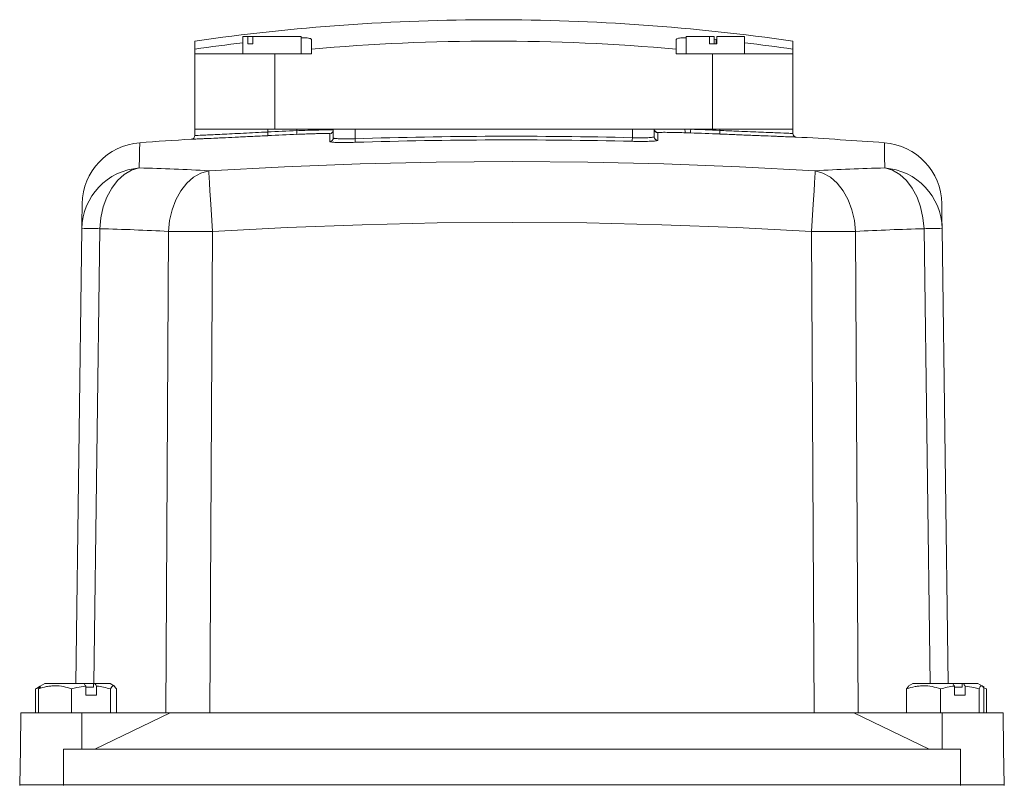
# Model space of a CAD drawing. Header units: millimetres. Extents: x 104 to 691, y -53 to 667.
# Tile 18 of 29: x 155 to 290, y 562 to 667. Entities that reach past the tile are written whole.
import ezdxf

# ---------------------------------------------------------------- set-up
doc = ezdxf.new("R2010")
doc.units = ezdxf.units.MM

msp = doc.modelspace()

# ---------------------------------------------------------------- linework, layer by layer
at = {"color": 7, "linetype": 'Continuous', "lineweight": 15}
for p, q in [((178.96, 663.12), (178.96, 664.22)), ((185.54, 664.85), (185.54, 662.45)), ((186.24, 664.85), (185.54, 664.85)), ((186.24, 663.85), (186.24, 664.85)), ((186.24, 664.85), (186.9, 664.85)), ((193.54, 664.85), (186.9, 664.85)), ((186.9, 664.85), (186.9, 663.85)), ((193.54, 662.45), (193.54, 664.85)), ((194.95, 664.43), (194.95, 663.12)), ((244.95, 663.12), (244.95, 664.43)), ((246.35, 664.85), (246.35, 662.45)), ((249.52, 664.85), (246.35, 664.85)), ((249.52, 663.85), (249.52, 664.85)), ((249.52, 664.85), (250.19, 664.85)), ((250.19, 664.85), (250.19, 663.85)), ((250.19, 664.46), (250.45, 664.43)), ((250.52, 664.85), (250.52, 663.85)), ((254.35, 664.85), (250.52, 664.85)), ((254.35, 662.45), (254.35, 664.85)), ((260.94, 664.22), (260.94, 663.12)), ((178.96, 662.45), (178.96, 663.12)), ((186.9, 663.85), (186.24, 663.85)), ((194.95, 663.12), (194.95, 662.45)), ((244.95, 662.45), (244.95, 663.12)), ((250.52, 663.85), (249.52, 663.85)), ((260.94, 663.12), (260.94, 662.45)), ((178.96, 662.45), (178.96, 652.15)), ((189.95, 662.45), (178.96, 662.45)), ((189.95, 662.45), (189.95, 652.15)), ((194.95, 662.45), (189.95, 662.45)), ((249.95, 662.45), (244.95, 662.45)), ((249.95, 662.45), (249.95, 652.15)), ((260.94, 662.45), (249.95, 662.45)), ((260.94, 662.45), (260.94, 652.15)), ((178.95, 651.26), (178.95, 652.15)), ((178.95, 652.15), (188.95, 652.15)), ((188.95, 651.75), (188.95, 652.15)), ((188.95, 652.15), (192.95, 652.15)), ((192.95, 651.93), (192.95, 652.15)), ((192.95, 652.15), (197.95, 652.15)), ((197.95, 652.15), (200.95, 652.15)), ((197.95, 650.94), (197.95, 652.15)), ((200.95, 650.84), (200.95, 652.15)), ((200.95, 652.15), (238.95, 652.15)), ((238.95, 652.15), (241.95, 652.15)), ((238.95, 650.97), (238.95, 652.15)), ((241.95, 651.1), (241.95, 652.15)), ((241.95, 652.15), (246.18, 652.15)), ((246.18, 652.15), (246.95, 652.13)), ((246.18, 652.15), (246.95, 652.15)), ((246.95, 652.13), (246.95, 652.15)), ((246.95, 652.15), (250.95, 652.15)), ((250.95, 651.97), (250.95, 652.15)), ((250.95, 652.15), (260.95, 652.15)), ((260.95, 651.56), (260.95, 652.15)), ((197.47, 650.44), (197.47, 651.52)), ((242.43, 651.65), (242.43, 650.6)), ((246.93, 651.63), (246.24, 651.65)), ((162.64, 576.15), (163.47, 638.5)), ((174.99, 572.15), (175.36, 638.12)), ((181.37, 638.12), (181, 572.15)), ((263.89, 572.15), (263.53, 638.12)), ((269.54, 638.12), (269.9, 572.15)), ((281.42, 638.5), (282.26, 576.15)), ((157.44, 575.52), (157.1, 575.4)), ((157.1, 575.4), (157.1, 572.15)), ((157.77, 575.79), (157.25, 575.49)), ((157.51, 575.4), (157.82, 575.71)), ((157.51, 575.4), (157.51, 572.15)), ((158.39, 576.15), (157.77, 575.79)), ((163.78, 576.15), (158.39, 576.15)), ((162.07, 575.4), (162.07, 572.15)), ((165.13, 576.15), (163.78, 576.15)), ((164, 574.55), (164, 575.81)), ((165.08, 575.65), (164, 575.65)), ((165.08, 575.65), (165.08, 576.15)), ((165.26, 576.15), (165.08, 576.15)), ((167.34, 576.15), (165.26, 576.15)), ((165.49, 575.81), (165.49, 574.55)), ((167.95, 575.79), (167.34, 576.15)), ((167.42, 575.4), (167.42, 572.15)), ((168.21, 575.4), (168.21, 572.15)), ((276.56, 575.4), (276.83, 575.73)), ((276.56, 575.4), (276.56, 572.15)), ((277.39, 576.15), (276.79, 575.8)), ((282.87, 576.15), (277.39, 576.15)), ((281.19, 575.4), (281.19, 572.15)), ((284.15, 576.15), (282.87, 576.15)), ((283.11, 574.55), (283.11, 575.81)), ((284.15, 575.65), (283.11, 575.65)), ((284.15, 575.65), (284.15, 576.15)), ((284.34, 576.15), (284.15, 576.15)), ((286.34, 576.15), (284.34, 576.15)), ((284.58, 575.81), (284.58, 574.55)), ((286.94, 575.8), (286.34, 576.15)), ((286.49, 575.4), (286.49, 572.15)), ((287.17, 575.67), (286.94, 575.8)), ((287.51, 575.4), (287.12, 575.58)), ((287.16, 575.4), (287.16, 572.15)), ((287.51, 575.4), (287.51, 572.15)), ((165.49, 574.55), (164, 574.55)), ((284.58, 574.55), (283.11, 574.55)), ((155.12, 572.15), (155.04, 567.15)), ((163.45, 572.15), (155.12, 572.15)), ((163.45, 572.15), (163.48, 567.15)), ((175.59, 572.15), (163.45, 572.15)), ((165.26, 567.15), (175.59, 572.15)), ((269.31, 572.15), (175.59, 572.15)), ((269.31, 572.15), (279.64, 567.15)), ((281.45, 572.15), (269.31, 572.15)), ((281.45, 572.15), (281.41, 567.15)), ((289.77, 572.15), (281.45, 572.15)), ((289.86, 567.15), (289.77, 572.15)), ((155.04, 567.15), (154.95, 562.25)), ((160.95, 567.15), (160.95, 562.25)), ((283.95, 567.15), (160.95, 567.15)), ((283.95, 567.15), (283.95, 562.25)), ((289.86, 567.15), (289.95, 562.25)), ((154.95, 562.25), (154.95, 562.15)), ((160.95, 562.25), (154.95, 562.25)), ((160.95, 562.25), (160.95, 562.15)), ((283.95, 562.25), (160.95, 562.25)), ((283.95, 562.25), (283.95, 562.15)), ((289.95, 562.25), (283.95, 562.25)), ((289.95, 562.25), (289.95, 562.15))]:
    msp.add_line(p, q, dxfattribs=at)
at = {"color": 8, "linetype": 'Continuous', "lineweight": 15}
for p, q in [((250.45, 663.85), (250.45, 664.43)), ((178.48, 650.77), (178.48, 650.77)), ((261.42, 651.06), (261.42, 651.06)), ((165.96, 638.5), (165.13, 576.15)), ((279.77, 576.15), (278.94, 638.5))]:
    msp.add_line(p, q, dxfattribs=at)
at = {"color": 7, "linetype": 'Continuous', "lineweight": 15, "flags": 128}
for points in [[(246.95, 652.13), (246.95, 652.03), (246.94, 651.94), (246.94, 651.85), (246.94, 651.78), (246.93, 651.71), (246.93, 651.67), (246.93, 651.64), (246.93, 651.63)], [(188.97, 651.25), (188.97, 651.26), (188.97, 651.29), (188.97, 651.34), (188.97, 651.4), (188.96, 651.48), (188.96, 651.56), (188.95, 651.66), (188.95, 651.75)], [(192.97, 651.43), (192.97, 651.44), (192.97, 651.47), (192.97, 651.52), (192.96, 651.58), (192.96, 651.66), (192.96, 651.74), (192.95, 651.84), (192.95, 651.93)], [(200.95, 650.84), (200.95, 650.74), (200.95, 650.65), (200.96, 650.57), (200.96, 650.5), (200.96, 650.43), (200.96, 650.39), (200.96, 650.35), (200.96, 650.34)], [(238.95, 650.97), (238.95, 650.88), (238.94, 650.79), (238.94, 650.71), (238.94, 650.63), (238.94, 650.57), (238.94, 650.52), (238.94, 650.49), (238.94, 650.48)], [(250.95, 651.97), (250.95, 651.88), (250.94, 651.78), (250.94, 651.7), (250.93, 651.62), (250.93, 651.56), (250.93, 651.51), (250.93, 651.49), (250.93, 651.47)], [(171.35, 646.82), (170.3, 646.5), (169.29, 645.92), (168.37, 645.1), (167.57, 644.06), (166.91, 642.84), (166.41, 641.48), (166.09, 640.01), (165.96, 638.5)], [(180.87, 646.44), (191.25, 646.98), (201.65, 647.37), (212.05, 647.61), (222.45, 647.69), (232.85, 647.61), (243.25, 647.37), (253.64, 646.98), (264.03, 646.44)], [(278.94, 638.5), (278.8, 640.01), (278.48, 641.48), (277.99, 642.84), (277.33, 644.06), (276.52, 645.1), (275.61, 645.92), (274.6, 646.5), (273.55, 646.82)], [(175.36, 638.12), (175.51, 639.64), (175.85, 641.1), (176.37, 642.46), (177.05, 643.68), (177.86, 644.72), (178.79, 645.54), (179.8, 646.12), (180.87, 646.44)], [(180.87, 646.44), (180.89, 646.13), (180.92, 645.56), (180.97, 644.74), (181.03, 643.7), (181.11, 642.48), (181.19, 641.11), (181.28, 639.64), (181.37, 638.12)], [(263.53, 638.12), (263.62, 639.64), (263.71, 641.11), (263.79, 642.48), (263.86, 643.7), (263.93, 644.74), (263.98, 645.56), (264.01, 646.13), (264.03, 646.44)], [(264.03, 646.44), (265.09, 646.12), (266.11, 645.54), (267.03, 644.72), (267.85, 643.68), (268.53, 642.46), (269.05, 641.1), (269.39, 639.64), (269.54, 638.12)], [(163.47, 638.5), (163.49, 640), (163.51, 641.07), (163.52, 641.71), (163.52, 641.92)], [(281.38, 641.92), (281.38, 641.71), (281.39, 641.07), (281.4, 640), (281.42, 638.5)], [(263.53, 638.12), (253.27, 638.66), (243, 639.05), (232.72, 639.28), (222.45, 639.35), (212.17, 639.28), (201.9, 639.05), (191.63, 638.66), (181.37, 638.12)]]:
    msp.add_lwpolyline(points, dxfattribs=at)
at = {"color": 8, "linetype": 'Continuous', "lineweight": 15, "flags": 128}
for points in [[(171.4, 650.28), (171.4, 650.07), (171.39, 649.42), (171.37, 648.34), (171.35, 646.82)], [(273.55, 646.82), (273.53, 648.34), (273.51, 649.42), (273.5, 650.07), (273.5, 650.28)]]:
    msp.add_lwpolyline(points, dxfattribs=at)
at = {"color": 7, "linetype": 'Continuous', "lineweight": 15}
for centre, radius, start, end in [((219.95, 379.28), 287.87, 90.0001, 98.1862), ((219.95, 379.28), 287.87, 81.8138, 90.0001), ((219.95, 379.28), 284.94, 84.9665, 95.0335), ((219.95, 379.28), 286.78, 96.8904, 98.2175), ((219.95, 379.28), 286.78, 81.7825, 83.1096), ((242.45, 652.15), 0.5, 180.0074, 268.375), ((242.45, 652.18), 0.5, 183.6357, 268.3719), ((247.07, 652), 0.903, 170.6758, 203.0271), ((222.45, -47.85), 700.41, 87.66795, 87.9954), ((222.45, -47.85), 700, 93.60125, 94.18222), ((178.45, 651.27), 0.5, 273.6012, 0), ((178.45, 651.26), 0.5, 273.6022, 359.9993), ((222.45, -47.85), 700.41, 92.41392, 92.74147), ((222.45, -47.85), 699.91, 92.41392, 92.74147), ((197.45, 652.02), 0.5, 272.0375, 359.9921), ((197.45, 650.94), 0.499, 271.9897, 359.9511), ((222.45, -47.85), 699.02, 88.64744, 91.76254), ((242.45, 651.1), 0.5, 180.0492, 268.4187), ((222.45, -47.85), 699.91, 87.66795, 87.9954), ((261.45, 651.56), 0.5, 180, 266.8084), ((261.45, 651.56), 0.5, 179.9982, 221.4247), ((222.45, -47.85), 700, 85.81778, 86.80843), ((172.02, 641.81), 8.5, 94.1822, 179.231), ((222.45, -47.85), 698.52, 88.64744, 91.76254), ((272.88, 641.81), 8.5, 0.769, 85.8178), ((171.95, 638.37), 8.47, 94.0246, 179.1044), ((162.19, 300.08), 346.87, 86.9134, 88.4862), ((282.71, 300.08), 346.87, 91.5138, 93.0866), ((272.95, 638.37), 8.47, 0.8956, 85.9754), ((164.72, 572.44), 66.07, 88.9205, 91.0795), ((156.91, 295.99), 342.63, 86.9133, 88.4862), ((178.37, 163.72), 474.41, 89.6371, 90.3629), ((266.53, 163.72), 474.41, 89.6371, 90.3629), ((287.99, 295.99), 342.63, 91.5138, 93.0867), ((280.18, 572.44), 66.07, 88.9205, 91.0795)]:
    msp.add_arc(centre, radius, start, end, dxfattribs=at)
at = {"color": 8, "linetype": 'Continuous', "lineweight": 15}
msp.add_arc((261.45, 651.56), 0.5, 221.4244, 266.8054, dxfattribs=at)
at = {"color": 7, "linetype": 'Continuous', "lineweight": 15}
for points, knots in [([(193.54, 664.66), (193.74, 664.66), (194.36, 664.66), (194.84, 664.58), (194.92, 664.48), (194.95, 664.43)], [0, 0, 0, 0, 0.210237, 0.675172, 1, 1, 1, 1]), ([(244.95, 664.43), (245.02, 664.49), (245.15, 664.61), (245.75, 664.68), (246.28, 664.67), (246.35, 664.67)], [0, 0, 0, 0, 0.464165, 0.928512, 1, 1, 1, 1]), ([(188.97, 651.25), (188.28, 651.22), (187.6, 651.19), (186.6, 651.14), (186.26, 651.12), (185.6, 651.09), (185.28, 651.08), (184.33, 651.03), (183.72, 651), (182.87, 650.96), (182.59, 650.95), (182.06, 650.93), (181.8, 650.91), (181.07, 650.88), (180.64, 650.86), (180.06, 650.83), (179.89, 650.83), (179.56, 650.81), (179.27, 650.8), (179.04, 650.79), (178.84, 650.78), (178.75, 650.78), (178.55, 650.77), (178.48, 650.76), (178.48, 650.77)], [0, 0, 0, 0, 0.125, 0.125, 0.1875, 0.1875, 0.25, 0.25, 0.375, 0.375, 0.4375, 0.4375, 0.5, 0.5, 0.625, 0.625, 0.6875, 0.6875, 0.75, 0.8125, 0.8125, 0.875, 0.875, 1, 1, 1, 1]), ([(178.95, 651.26), (179, 651.27), (179.12, 651.27), (180.31, 651.33), (182.57, 651.43), (185.57, 651.58), (187.82, 651.7), (188.95, 651.75)], [0, 0, 0, 0, 0.140475, 0.355108, 0.569987, 0.784993, 1, 1, 1, 1]), ([(192.95, 651.93), (193.32, 651.95), (194.25, 651.98), (195.66, 652.02), (196.92, 652.05), (197.78, 652.05), (197.89, 652.03), (197.95, 652.02)], [0, 0, 0, 0, 0.142224, 0.35669, 0.571091, 0.785546, 1, 1, 1, 1]), ([(197.47, 651.52), (197.47, 651.53), (197.44, 651.53), (197.32, 651.54), (197.24, 651.54), (197.01, 651.55), (196.87, 651.55), (196.55, 651.54), (196.36, 651.54), (195.94, 651.53), (195.72, 651.53), (195.23, 651.51), (194.96, 651.51), (194.42, 651.49), (194.14, 651.48), (193.56, 651.46), (193.27, 651.45), (192.97, 651.43)], [0, 0, 0, 0, 0.125, 0.125, 0.25, 0.25, 0.375, 0.375, 0.5, 0.5, 0.625, 0.625, 0.75, 0.75, 0.875, 0.875, 1, 1, 1, 1]), ([(197.95, 650.94), (197.95, 650.93), (197.97, 650.91), (198.05, 650.89), (198.1, 650.88), (198.25, 650.86), (198.35, 650.85), (198.57, 650.83), (198.69, 650.83), (198.97, 650.82), (199.12, 650.82), (199.45, 650.81), (199.62, 650.81), (199.98, 650.81), (200.17, 650.82), (200.56, 650.83), (200.75, 650.83), (200.95, 650.84)], [0, 0, 0, 0, 0.125, 0.125, 0.25, 0.25, 0.375, 0.375, 0.5, 0.5, 0.625, 0.625, 0.75, 0.75, 0.875, 0.875, 1, 1, 1, 1]), ([(238.95, 650.97), (239.35, 650.96), (239.74, 650.96), (240.28, 650.96), (240.46, 650.96), (240.78, 650.97), (240.93, 650.97), (241.21, 650.98), (241.34, 650.99), (241.55, 651.01), (241.65, 651.02), (241.8, 651.04), (241.85, 651.05), (241.93, 651.08), (241.95, 651.09), (241.95, 651.1)], [0, 0, 0, 0, 0.25, 0.25, 0.375, 0.375, 0.5, 0.5, 0.625, 0.625, 0.75, 0.75, 0.875, 0.875, 1, 1, 1, 1]), ([(246.24, 651.65), (245.91, 651.66), (245.09, 651.68), (243.92, 651.71), (242.95, 651.71), (242.49, 651.7), (242.45, 651.69), (242.43, 651.68)], [0, 0, 0, 0, 0.15841, 0.396513, 0.634387, 0.871141, 1, 1, 1, 1]), ([(242.43, 651.68), (242.43, 651.67), (242.43, 651.66), (242.43, 651.65), (242.43, 651.65)], [0, 0, 0, 0, 0.753478, 1, 1, 1, 1]), ([(261.42, 651.06), (261.42, 651.06), (261.35, 651.06), (261.15, 651.07), (261.07, 651.07), (260.87, 651.08), (260.75, 651.08), (260.36, 651.1), (260.04, 651.11), (259.47, 651.13), (259.26, 651.14), (258.82, 651.16), (258.59, 651.17), (257.87, 651.2), (257.34, 651.22), (256.48, 651.25), (256.18, 651.26), (255.58, 651.29), (254.96, 651.31), (254.31, 651.34), (253.66, 651.36), (253.32, 651.38), (252.31, 651.42), (251.62, 651.45), (250.93, 651.47)], [0, 0, 0, 0, 0.125, 0.125, 0.1875, 0.1875, 0.25, 0.25, 0.375, 0.375, 0.4375, 0.4375, 0.5, 0.5, 0.625, 0.625, 0.6875, 0.6875, 0.75, 0.8125, 0.8125, 0.875, 0.875, 1, 1, 1, 1]), ([(250.95, 651.97), (251.69, 651.94), (253.55, 651.86), (256.36, 651.74), (258.9, 651.64), (260.62, 651.57), (260.84, 651.56), (260.95, 651.56)], [0, 0, 0, 0, 0.141833, 0.356543, 0.571082, 0.785541, 1, 1, 1, 1]), ([(200.96, 650.34), (200.57, 650.33), (199.79, 650.31), (198.74, 650.31), (197.95, 650.34), (197.53, 650.39), (197.48, 650.43), (197.47, 650.44)], [0, 0, 0, 0, 0.214183, 0.428371, 0.642469, 0.856745, 1, 1, 1, 1]), ([(242.43, 650.6), (242.4, 650.58), (242.32, 650.54), (241.72, 650.49), (240.83, 650.46), (239.84, 650.46), (239.2, 650.47), (238.94, 650.48)], [0, 0, 0, 0, 0.214984, 0.429979, 0.644661, 0.858959, 1, 1, 1, 1]), ([(162.07, 575.4), (161.33, 575.67), (160.57, 575.84), (159.6, 575.85), (159.41, 575.83), (159.02, 575.79), (158.83, 575.76), (158.26, 575.65), (157.89, 575.53), (157.51, 575.4)], [0, 0, 0, 0, 0.5, 0.5, 0.625, 0.625, 0.75, 0.75, 1, 1, 1, 1]), ([(164, 575.81), (163.59, 575.75), (162.94, 575.66), (162.31, 575.47), (162.07, 575.4)], [0, 0, 0, 0, 0.630042, 1, 1, 1, 1]), ([(167.42, 575.4), (166.78, 575.57), (166.14, 575.74), (165.49, 575.81), (165.49, 575.81)], [0, 0, 0, 0, 0.994091, 1, 1, 1, 1]), ([(168.21, 575.4), (168.07, 575.63), (167.8, 576.07), (167.54, 575.61), (167.42, 575.4)], [0, 0, 0, 0, 0.534714, 1, 1, 1, 1]), ([(281.19, 575.4), (280.43, 575.67), (279.67, 575.84), (278.68, 575.85), (278.49, 575.83), (278.09, 575.79), (277.9, 575.76), (277.32, 575.65), (276.94, 575.53), (276.56, 575.4)], [0, 0, 0, 0, 0.5, 0.5, 0.625, 0.625, 0.75, 0.75, 1, 1, 1, 1]), ([(286.49, 575.4), (286.26, 575.47), (285.63, 575.66), (284.98, 575.75), (284.58, 575.81)], [0, 0, 0, 0, 0.369958, 1, 1, 1, 1]), ([(287.16, 575.4), (287.05, 575.67), (286.94, 575.84), (286.8, 575.85), (286.77, 575.83), (286.71, 575.79), (286.69, 575.76), (286.6, 575.65), (286.55, 575.53), (286.49, 575.4)], [0, 0, 0, 0, 0.5, 0.5, 0.625, 0.625, 0.75, 0.75, 1, 1, 1, 1])]:
    msp.add_open_spline(points, degree=3, knots=knots, dxfattribs=at)
for points in [[(163.78, 576.15), (163.85, 576.04), (163.93, 575.92), (164, 575.81)], [(165.49, 575.81), (165.41, 575.92), (165.34, 576.04), (165.26, 576.15)], [(283.11, 575.81), (282.45, 575.74), (281.81, 575.59), (281.19, 575.4)], [(282.87, 576.15), (282.95, 576.04), (283.03, 575.92), (283.11, 575.81)], [(284.58, 575.81), (284.5, 575.92), (284.42, 576.04), (284.34, 576.15)]]:
    msp.add_open_spline(points, degree=3, dxfattribs=at)

doc.saveas('drawing.dxf')
